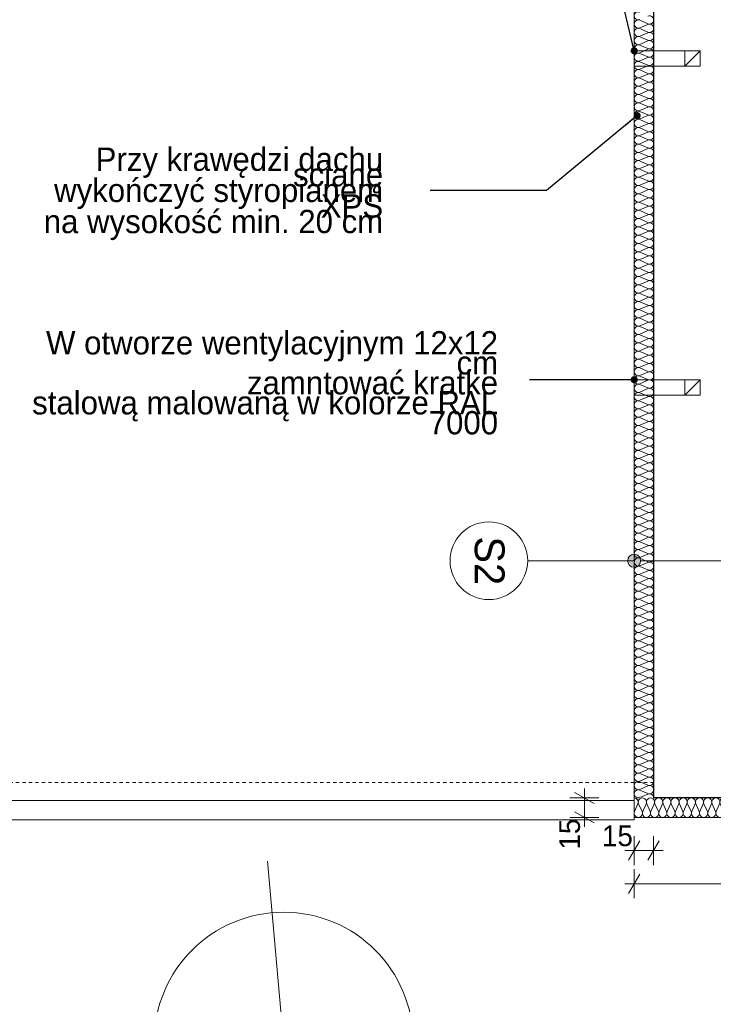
# Model space of a CAD drawing. Extents: x -547885 to -186295, y -25370 to 156194.
# Tile 202 of 256: x -493845 to -488487, y 67264 to 74868. Entities that reach past the tile are written whole.
import ezdxf

# ---------------------------------------------------------------- set-up
doc = ezdxf.new("R2010")
doc.units = 0
doc.header["$MEASUREMENT"] = 0
doc.linetypes.add('Hidden Line', pattern=[50, 25, -25])
for name, color, linetype in [('Arch ocieplenie', 7, 'Continuous'), ('Arch opisy', 7, 'Continuous'), ('INWENT WYMIARY', 7, 'Continuous')]:
    doc.layers.add(name, color=color, linetype=linetype)
doc.layers.add('Arch ocieplenie_Nr_Pióra__44', color=7, linetype='Continuous', lineweight=9, true_color=0x029e21)
doc.layers.add('Arch wykończenie_Nr_Pióra__3', color=7, linetype='Continuous', lineweight=18, true_color=0xff6600)
for name, color, linetype, lineweight in [('Arch opisy_Nr_Pióra__1', 7, 'Continuous', 25), ('Arch opisy_Nr_Pióra__21', 7, 'Continuous', 9), ('ARCH TABELA_Nr_Pióra__21', 7, 'Continuous', 9), ('INWENT RURY SPUSTOWE_Nr_Pióra__21', 7, 'Continuous', 9), ('INWENT WYMIARY_Nr_Pióra__21', 7, 'Continuous', 9), ('INWENT.ŚCIANY_Nr_Pióra__1', 7, 'Continuous', 25), ('INWENT.ŚCIANY_Nr_Pióra__21', 7, 'Continuous', 9), ('Istniejące kominy_Nr_Pióra__21', 7, 'Continuous', 9)]:
    doc.layers.add(name, color=color, linetype=linetype, lineweight=lineweight)
doc.styles.add('GENERATED_STYLE_2', font='txt')
doc.styles.add('GENERATED_STYLE_5', font='txt')
doc.styles.add('GENERATED_STYLE_7', font='txt')
doc.dimstyles.new('GENERATED_STYLE__13', dxfattribs={"dimtxt": 0.18, "dimasz": 109.44, "dimexe": 0.18, "dimexo": 0.0625, "dimgap": 0.09, "dimtad": 0, "dimtih": 1, "dimtoh": 1, "dimdec": 4, "dimzin": 0, "dimdsep": 46, "dimcen": 0.09, "dimadec": 0, "dimazin": 0, "dimtfac": 1, "dimtdec": 4, "dimtmove": 0, "dimatfit": 3, "dimldrblk": 'ARROWHEAD_11', "dimfxl": 0, "dimtolj": 1, "dimtzin": 0, "dimarcsym": 0})
doc.dimstyles.new('GENERATED_STYLE__5', dxfattribs={"dimtxt": 160.000002, "dimasz": 114, "dimexe": 0.18, "dimexo": 0, "dimgap": 0.09, "dimtad": 1, "dimtih": 1, "dimtoh": 1, "dimdec": 0, "dimlfac": 0.1, "dimzin": 0, "dimdsep": 46, "dimtxsty": 'GENERATED_STYLE_2', "dimblk": 'ARROWHEAD_2', "dimblk1": 'ARROWHEAD_2', "dimblk2": 'ARROWHEAD_2', "dimcen": 0.09, "dimclrd": 7, "dimclre": 7, "dimclrt": 7, "dimazin": 0, "dimtfac": 1, "dimtdec": 4, "dimtmove": 0, "dimatfit": 3, "dimfxl": 0, "dimtolj": 1, "dimtzin": 0, "dimarcsym": 0})
doc.dimstyles.new('GENERATED_STYLE__7', dxfattribs={"dimtxt": 160.000002, "dimasz": 114, "dimexe": 0.18, "dimexo": 0, "dimgap": 0.09, "dimtad": 1, "dimdec": 0, "dimlfac": 0.1, "dimzin": 0, "dimdsep": 46, "dimtxsty": 'GENERATED_STYLE_2', "dimblk": 'ARROWHEAD_2', "dimblk1": 'ARROWHEAD_2', "dimblk2": 'ARROWHEAD_2', "dimcen": 0.09, "dimclrd": 7, "dimclre": 7, "dimclrt": 7, "dimazin": 0, "dimtfac": 1, "dimtdec": 4, "dimtmove": 0, "dimatfit": 3, "dimfxl": 0, "dimtolj": 1, "dimtzin": 0, "dimarcsym": 0})

# ---------------------------------------------------------------- blocks, each defined once
blk = doc.blocks.new('Izolacja cieplna 14_207', base_point=(-489098.3, 68857.6))
at = {"layer": 'Arch ocieplenie_Nr_Pióra__44', "linetype": 'Continuous'}
for p, q in [((-489095.7, 68752.3), (-489069.4, 68812.9)), ((-489064.1, 68812.9), (-489037.9, 68752.3)), ((-489032.6, 68752.3), (-489006.3, 68812.9)), ((-489001, 68812.9), (-488974.8, 68752.3)), ((-488969.5, 68752.3), (-488943.2, 68812.9)), ((-488937.9, 68812.9), (-488911.7, 68752.3)), ((-488906.4, 68752.3), (-488880.1, 68812.9)), ((-488874.8, 68812.9), (-488848.6, 68752.3)), ((-488843.3, 68752.3), (-488817, 68812.9)), ((-488811.7, 68812.9), (-488785.5, 68752.3)), ((-488780.2, 68752.3), (-488753.9, 68812.9)), ((-488748.6, 68812.9), (-488722.4, 68752.3)), ((-488717.1, 68752.3), (-488690.8, 68812.9)), ((-488685.5, 68812.9), (-488659.3, 68752.3)), ((-488654, 68752.3), (-488627.7, 68812.9)), ((-488622.4, 68812.9), (-488596.1, 68752.3)), ((-488590.8, 68752.3), (-488564.6, 68812.9)), ((-488559.3, 68812.9), (-488533, 68752.3)), ((-488527.7, 68752.3), (-488501.5, 68812.9)), ((-488496.2, 68812.9), (-488469.9, 68752.3)), ((-488464.6, 68752.3), (-488438.4, 68812.9)), ((-488433.1, 68812.9), (-488406.8, 68752.3)), ((-488401.5, 68752.3), (-488375.3, 68812.9)), ((-488370, 68812.9), (-488343.7, 68752.3)), ((-488338.4, 68752.3), (-488312.2, 68812.9)), ((-488306.9, 68812.9), (-488280.6, 68752.3)), ((-488275.3, 68752.3), (-488249.1, 68812.9)), ((-488243.8, 68812.9), (-488217.5, 68752.3)), ((-488212.2, 68752.3), (-488186, 68812.9)), ((-488180.7, 68812.9), (-488154.4, 68752.3)), ((-488149.1, 68752.3), (-488122.9, 68812.9)), ((-488117.6, 68812.9), (-488091.3, 68752.3)), ((-488086, 68752.3), (-488059.8, 68812.9)), ((-488054.5, 68812.9), (-488028.2, 68752.3)), ((-488022.9, 68752.3), (-487996.7, 68812.9)), ((-487991.4, 68812.9), (-487965.1, 68752.3)), ((-487959.8, 68752.3), (-487933.6, 68812.9)), ((-487928.3, 68812.9), (-487902, 68752.3)), ((-487896.7, 68752.3), (-487870.5, 68812.9)), ((-487865.2, 68812.9), (-487838.9, 68752.3)), ((-487833.6, 68752.3), (-487807.4, 68812.9)), ((-487802.1, 68812.9), (-487775.8, 68752.3)), ((-487770.5, 68752.3), (-487744.3, 68812.9)), ((-487739, 68812.9), (-487712.7, 68752.3)), ((-487707.4, 68752.3), (-487681.1, 68812.9)), ((-487675.8, 68812.9), (-487649.6, 68752.3)), ((-487644.3, 68752.3), (-487618, 68812.9)), ((-487612.7, 68812.9), (-487586.5, 68752.3)), ((-487581.2, 68752.3), (-487554.9, 68812.9)), ((-487549.6, 68812.9), (-487523.4, 68752.3)), ((-487518.1, 68752.3), (-487491.8, 68812.9)), ((-487486.5, 68812.9), (-487460.3, 68752.3)), ((-487455, 68752.3), (-487428.7, 68812.9)), ((-487423.4, 68812.9), (-487397.2, 68752.3)), ((-487391.9, 68752.3), (-487365.6, 68812.9)), ((-487360.3, 68812.9), (-487334.1, 68752.3)), ((-487328.8, 68752.3), (-487302.5, 68812.9)), ((-487297.2, 68812.9), (-487271, 68752.3))]:
    blk.add_line(p, q, dxfattribs=at)
for centre, start_param, end_param in [((-489098.3, 68825.7), 4.299596, 6.283185), ((-489035.2, 68825.7), 4.299595, 8.266774), ((-488972.1, 68825.7), 4.299595, 8.266774), ((-488909, 68825.7), 4.299595, 8.266774), ((-488845.9, 68825.7), 4.299595, 8.266774), ((-488782.8, 68825.7), 4.299595, 8.266774), ((-488719.7, 68825.7), 4.299595, 8.266774), ((-488656.6, 68825.7), 4.299595, 8.266774), ((-488593.5, 68825.7), 4.299595, 8.266774), ((-488530.4, 68825.7), 4.299595, 8.266774), ((-488467.3, 68825.7), 4.299595, 8.266774), ((-488404.2, 68825.7), 4.299595, 8.266774), ((-488341.1, 68825.7), 4.299595, 8.266774), ((-488278, 68825.7), 4.299595, 8.266774), ((-488214.9, 68825.7), 4.299595, 8.266774), ((-488151.8, 68825.7), 4.299595, 8.266774), ((-488088.7, 68825.7), 4.299595, 8.266774), ((-488025.6, 68825.7), 4.299595, 8.266774), ((-487962.5, 68825.7), 4.299595, 8.266774), ((-487899.4, 68825.7), 4.299595, 8.266774), ((-487836.3, 68825.7), 4.299595, 8.266774), ((-487773.2, 68825.7), 4.299595, 8.266774), ((-487710.1, 68825.7), 4.299595, 8.266774), ((-487646.9, 68825.7), 4.299595, 8.266774), ((-487583.8, 68825.7), 4.299595, 8.266774), ((-487520.7, 68825.7), 4.299595, 8.266774), ((-487457.6, 68825.7), 4.299595, 8.266774), ((-487394.5, 68825.7), 4.299595, 8.266774), ((-487331.4, 68825.7), 4.299595, 8.266774), ((-487268.3, 68825.7), 0, 1.983589), ((-489066.8, 68739.5), 1.158003, 5.125183), ((-489003.7, 68739.5), 1.158003, 5.125183), ((-488940.6, 68739.5), 1.158003, 5.125183), ((-488877.5, 68739.5), 1.158003, 5.125183), ((-488814.4, 68739.5), 1.158003, 5.125183), ((-488751.3, 68739.5), 1.158003, 5.125183), ((-488688.2, 68739.5), 1.158003, 5.125183), ((-488625, 68739.5), 1.158003, 5.125183), ((-488561.9, 68739.5), 1.158003, 5.125183), ((-488498.8, 68739.5), 1.158003, 5.125183), ((-488435.7, 68739.5), 1.158003, 5.125183), ((-488372.6, 68739.5), 1.158003, 5.125183), ((-488309.5, 68739.5), 1.158003, 5.125183), ((-488246.4, 68739.5), 1.158003, 5.125183), ((-488183.3, 68739.5), 1.158003, 5.125183), ((-488120.2, 68739.5), 1.158003, 5.125183), ((-488057.1, 68739.5), 1.158003, 5.125183), ((-487994, 68739.5), 1.158003, 5.125183), ((-487930.9, 68739.5), 1.158003, 5.125183), ((-487867.8, 68739.5), 1.158003, 5.125183), ((-487804.7, 68739.5), 1.158003, 5.125183), ((-487741.6, 68739.5), 1.158003, 5.125183), ((-487678.5, 68739.5), 1.158003, 5.125183), ((-487615.4, 68739.5), 1.158003, 5.125183), ((-487552.3, 68739.5), 1.158003, 5.125183), ((-487489.2, 68739.5), 1.158003, 5.125183), ((-487426.1, 68739.5), 1.158003, 5.125183), ((-487363, 68739.5), 1.158003, 5.125183), ((-487299.9, 68739.5), 1.158003, 5.125183)]:
    blk.add_ellipse(centre, major_axis=(0, 31.9), ratio=0.989029, start_param=start_param, end_param=end_param, dxfattribs=at)
blk = doc.blocks.new('Izolacja cieplna 14_212', base_point=(-488948.3, 68857.6))
at = {"layer": 'Arch ocieplenie_Nr_Pióra__44', "linetype": 'Continuous'}
for p, q in [((-488993, 74836.4), (-489053.6, 74863)), ((-489053.6, 74804.4), (-488993, 74831)), ((-488993, 74772.5), (-489053.6, 74799.1)), ((-489053.6, 74740.5), (-488993, 74767.1)), ((-488993, 74708.6), (-489053.6, 74735.2)), ((-489053.6, 74676.6), (-488993, 74703.2)), ((-488993, 74644.7), (-489053.6, 74671.2)), ((-489053.6, 74612.7), (-488993, 74639.3)), ((-488993, 74580.7), (-489053.6, 74607.3)), ((-489053.6, 74548.8), (-488993, 74575.4)), ((-488993, 74516.8), (-489053.6, 74543.4)), ((-489053.6, 74484.9), (-488993, 74511.5)), ((-488993, 74452.9), (-489053.6, 74479.5)), ((-489053.6, 74421), (-488993, 74447.5)), ((-488993, 74389), (-489053.6, 74415.6)), ((-489053.6, 74357), (-488993, 74383.6)), ((-488993, 74325.1), (-489053.6, 74351.7)), ((-489053.6, 74293.1), (-488993, 74319.7)), ((-488993, 74261.2), (-489053.6, 74287.7)), ((-489053.6, 74229.2), (-488993, 74255.8)), ((-488993, 74197.2), (-489053.6, 74223.8)), ((-489053.6, 74165.3), (-488993, 74191.9)), ((-488993, 74133.3), (-489053.6, 74159.9)), ((-489053.6, 74101.4), (-488993, 74128)), ((-488993, 74069.4), (-489053.6, 74096)), ((-489053.6, 74037.5), (-488993, 74064)), ((-488993, 74005.5), (-489053.6, 74032.1)), ((-489053.6, 73973.5), (-488993, 74000.1)), ((-488993, 73941.6), (-489053.6, 73968.2)), ((-489053.6, 73909.6), (-488993, 73936.2)), ((-488993, 73877.7), (-489053.6, 73904.3)), ((-489053.6, 73845.7), (-488993, 73872.3)), ((-488993, 73813.8), (-489053.6, 73840.3)), ((-489053.6, 73781.8), (-488993, 73808.4)), ((-488993, 73749.8), (-489053.6, 73776.4)), ((-489053.6, 73717.9), (-488993, 73744.5)), ((-488993, 73685.9), (-489053.6, 73712.5)), ((-489053.6, 73654), (-488993, 73680.6)), ((-488993, 73622), (-489053.6, 73648.6)), ((-489053.6, 73590.1), (-488993, 73616.6)), ((-488993, 73558.1), (-489053.6, 73584.7)), ((-489053.6, 73526.1), (-488993, 73552.7)), ((-488993, 73494.2), (-489053.6, 73520.8)), ((-489053.6, 73462.2), (-488993, 73488.8)), ((-488993, 73430.3), (-489053.6, 73456.8)), ((-489053.6, 73398.3), (-488993, 73424.9)), ((-488993, 73366.3), (-489053.6, 73392.9)), ((-489053.6, 73334.4), (-488993, 73361)), ((-488993, 73302.4), (-489053.6, 73329)), ((-489053.6, 73270.5), (-488993, 73297.1)), ((-488993, 73238.5), (-489053.6, 73265.1)), ((-489053.6, 73206.6), (-488993, 73233.1)), ((-488993, 73174.6), (-489053.6, 73201.2)), ((-489053.6, 73142.6), (-488993, 73169.2)), ((-488993, 73110.7), (-489053.6, 73137.3)), ((-489053.6, 73078.7), (-488993, 73105.3)), ((-488993, 73046.8), (-489053.6, 73073.4)), ((-489053.6, 73014.8), (-488993, 73041.4)), ((-488993, 72982.9), (-489053.6, 73009.4)), ((-489053.6, 72950.9), (-488993, 72977.5)), ((-488993, 72918.9), (-489053.6, 72945.5)), ((-489053.6, 72887), (-488993, 72913.6)), ((-488993, 72855), (-489053.6, 72881.6)), ((-489053.6, 72823.1), (-488993, 72849.7)), ((-488993, 72791.1), (-489053.6, 72817.7)), ((-489053.6, 72759.2), (-488993, 72785.7)), ((-488993, 72727.2), (-489053.6, 72753.8)), ((-489053.6, 72695.2), (-488993, 72721.8)), ((-488993, 72663.3), (-489053.6, 72689.9)), ((-489053.6, 72631.3), (-488993, 72657.9)), ((-488993, 72599.4), (-489053.6, 72626)), ((-489053.6, 72567.4), (-488993, 72594)), ((-488993, 72535.4), (-489053.6, 72562)), ((-489053.6, 72503.5), (-488993, 72530.1)), ((-488993, 72471.5), (-489053.6, 72498.1)), ((-489053.6, 72439.6), (-488993, 72466.2)), ((-488993, 72407.6), (-489053.6, 72434.2)), ((-489053.6, 72375.7), (-488993, 72402.2)), ((-488993, 72343.7), (-489053.6, 72370.3)), ((-489053.6, 72311.7), (-488993, 72338.3)), ((-488993, 72279.8), (-489053.6, 72306.4)), ((-489053.6, 72247.8), (-488993, 72274.4)), ((-488993, 72215.9), (-489053.6, 72242.5)), ((-489053.6, 72183.9), (-488993, 72210.5)), ((-488993, 72152), (-489053.6, 72178.5)), ((-489053.6, 72120), (-488993, 72146.6)), ((-488993, 72088), (-489053.6, 72114.6)), ((-489053.6, 72056.1), (-488993, 72082.7)), ((-488993, 72024.1), (-489053.6, 72050.7)), ((-489053.6, 71992.2), (-488993, 72018.8)), ((-488993, 71960.2), (-489053.6, 71986.8)), ((-489053.6, 71928.3), (-488993, 71954.8)), ((-488993, 71896.3), (-489053.6, 71922.9)), ((-489053.6, 71864.3), (-488993, 71890.9)), ((-488993, 71832.4), (-489053.6, 71859)), ((-489053.6, 71800.4), (-488993, 71827)), ((-488993, 71768.5), (-489053.6, 71795.1)), ((-489053.6, 71736.5), (-488993, 71763.1)), ((-488993, 71704.5), (-489053.6, 71731.1)), ((-489053.6, 71672.6), (-488993, 71699.2)), ((-488993, 71640.6), (-489053.6, 71667.2)), ((-489053.6, 71608.7), (-488993, 71635.3)), ((-488993, 71576.7), (-489053.6, 71603.3)), ((-489053.6, 71544.8), (-488993, 71571.3)), ((-488993, 71512.8), (-489053.6, 71539.4)), ((-489053.6, 71480.8), (-488993, 71507.4)), ((-488993, 71448.9), (-489053.6, 71475.5)), ((-489053.6, 71416.9), (-488993, 71443.5)), ((-488993, 71385), (-489053.6, 71411.6)), ((-489053.6, 71353), (-488993, 71379.6)), ((-488993, 71321.1), (-489053.6, 71347.6)), ((-489053.6, 71289.1), (-488993, 71315.7)), ((-488993, 71257.1), (-489053.6, 71283.7)), ((-489053.6, 71225.2), (-488993, 71251.8)), ((-488993, 71193.2), (-489053.6, 71219.8)), ((-489053.6, 71161.3), (-488993, 71187.9)), ((-488993, 71129.3), (-489053.6, 71155.9)), ((-489053.6, 71097.4), (-488993, 71123.9)), ((-488993, 71065.4), (-489053.6, 71092)), ((-489053.6, 71033.4), (-488993, 71060)), ((-488993, 71001.5), (-489053.6, 71028.1)), ((-489053.6, 70969.5), (-488993, 70996.1)), ((-488993, 70937.6), (-489053.6, 70964.2)), ((-489053.6, 70905.6), (-488993, 70932.2)), ((-488993, 70873.6), (-489053.6, 70900.2)), ((-489053.6, 70841.7), (-488993, 70868.3)), ((-488993, 70809.7), (-489053.6, 70836.3)), ((-489053.6, 70777.8), (-488993, 70804.4)), ((-488993, 70745.8), (-489053.6, 70772.4)), ((-489053.6, 70713.9), (-488993, 70740.4)), ((-488993, 70681.9), (-489053.6, 70708.5)), ((-489053.6, 70649.9), (-488993, 70676.5)), ((-488993, 70618), (-489053.6, 70644.6)), ((-489053.6, 70586), (-488993, 70612.6)), ((-488993, 70554.1), (-489053.6, 70580.7)), ((-489053.6, 70522.1), (-488993, 70548.7)), ((-488993, 70490.2), (-489053.6, 70516.7)), ((-489053.6, 70458.2), (-488993, 70484.8)), ((-488993, 70426.2), (-489053.6, 70452.8)), ((-489053.6, 70394.3), (-488993, 70420.9)), ((-488993, 70362.3), (-489053.6, 70388.9)), ((-489053.6, 70330.4), (-488993, 70357)), ((-488993, 70298.4), (-489053.6, 70325)), ((-489053.6, 70266.5), (-488993, 70293)), ((-488993, 70234.5), (-489053.6, 70261.1)), ((-489053.6, 70202.5), (-488993, 70229.1)), ((-488993, 70170.6), (-489053.6, 70197.2)), ((-489053.6, 70138.6), (-488993, 70165.2)), ((-488993, 70106.7), (-489053.6, 70133.3)), ((-489053.6, 70074.7), (-488993, 70101.3)), ((-488993, 70042.7), (-489053.6, 70069.3)), ((-489053.6, 70010.8), (-488993, 70037.4)), ((-488993, 69978.8), (-489053.6, 70005.4)), ((-489053.6, 69946.9), (-488993, 69973.5)), ((-488993, 69914.9), (-489053.6, 69941.5)), ((-489053.6, 69883), (-488993, 69909.5)), ((-488993, 69851), (-489053.6, 69877.6)), ((-489053.6, 69819), (-488993, 69845.6)), ((-488993, 69787.1), (-489053.6, 69813.7)), ((-489053.6, 69755.1), (-488993, 69781.7)), ((-488993, 69723.2), (-489053.6, 69749.8)), ((-489053.6, 69691.2), (-488993, 69717.8)), ((-488993, 69659.3), (-489053.6, 69685.8)), ((-489053.6, 69627.3), (-488993, 69653.9)), ((-488993, 69595.3), (-489053.6, 69621.9)), ((-489053.6, 69563.4), (-488993, 69590)), ((-488993, 69531.4), (-489053.6, 69558)), ((-489053.6, 69499.5), (-488993, 69526.1)), ((-488993, 69467.5), (-489053.6, 69494.1)), ((-489053.6, 69435.6), (-488993, 69462.1)), ((-488993, 69403.6), (-489053.6, 69430.2)), ((-489053.6, 69371.6), (-488993, 69398.2)), ((-488993, 69339.7), (-489053.6, 69366.3)), ((-489053.6, 69307.7), (-488993, 69334.3)), ((-488993, 69275.8), (-489053.6, 69302.4)), ((-489053.6, 69243.8), (-488993, 69270.4)), ((-488993, 69211.8), (-489053.6, 69238.4)), ((-489053.6, 69179.9), (-488993, 69206.5)), ((-488993, 69147.9), (-489053.6, 69174.5)), ((-489053.6, 69116), (-488993, 69142.6)), ((-488993, 69084), (-489053.6, 69110.6)), ((-489053.6, 69052.1), (-488993, 69078.6)), ((-488993, 69020.1), (-489053.6, 69046.7)), ((-489053.6, 68988.1), (-488993, 69014.7)), ((-488993, 68956.2), (-489053.6, 68982.8)), ((-489053.6, 68924.2), (-488993, 68950.8)), ((-488993, 68892.3), (-489053.6, 68918.9)), ((-489053.6, 68860.3), (-488993, 68886.9))]:
    blk.add_line(p, q, dxfattribs=at)
for centre, start_param, end_param in [((-489066.4, 74897.6), 5.870392, 9.837571), ((-488980.2, 74865.7), 2.7288, 6.695979), ((-489066.4, 74833.7), 5.870392, 9.837571), ((-488980.2, 74801.8), 2.7288, 6.695979), ((-489066.4, 74769.8), 5.870392, 9.837571), ((-488980.2, 74737.8), 2.7288, 6.695979), ((-489066.4, 74705.9), 5.870392, 9.837571), ((-489066.4, 74642), 5.870392, 9.837571), ((-488980.2, 74673.9), 2.7288, 6.695979), ((-489066.4, 74578.1), 5.870392, 9.837571), ((-488980.2, 74610), 2.7288, 6.695979), ((-489066.4, 74514.1), 5.870392, 9.837571), ((-488980.2, 74546.1), 2.7288, 6.695979), ((-488980.2, 74482.2), 2.7288, 6.695979), ((-489066.4, 74450.2), 5.870392, 9.837571), ((-488980.2, 74418.3), 2.7288, 6.695979), ((-489066.4, 74386.3), 5.870392, 9.837571), ((-488980.2, 74354.3), 2.7288, 6.695979), ((-489066.4, 74322.4), 5.870392, 9.837571), ((-489066.4, 74258.5), 5.870392, 9.837571), ((-488980.2, 74290.4), 2.7288, 6.695979), ((-489066.4, 74194.6), 5.870392, 9.837571), ((-488980.2, 74226.5), 2.7288, 6.695979), ((-489066.4, 74130.6), 5.870392, 9.837571), ((-488980.2, 74162.6), 2.7288, 6.695979), ((-489066.4, 74066.7), 5.870392, 9.837571), ((-488980.2, 74098.7), 2.7288, 6.695979), ((-488980.2, 74034.8), 2.7288, 6.695979), ((-489066.4, 74002.8), 5.870392, 9.837571), ((-488980.2, 73970.9), 2.7288, 6.695979), ((-489066.4, 73938.9), 5.870392, 9.837571), ((-489066.4, 73875), 5.870392, 9.837571), ((-488980.2, 73906.9), 2.7288, 6.695979), ((-489066.4, 73811.1), 5.870392, 9.837571), ((-488980.2, 73843), 2.7288, 6.695979), ((-489066.4, 73747.2), 5.870392, 9.837571), ((-488980.2, 73779.1), 2.7288, 6.695979), ((-489066.4, 73683.2), 5.870392, 9.837571), ((-488980.2, 73715.2), 2.7288, 6.695979), ((-488980.2, 73651.3), 2.7288, 6.695979), ((-489066.4, 73619.3), 5.870392, 9.837571), ((-488980.2, 73587.4), 2.7288, 6.695979), ((-489066.4, 73555.4), 5.870392, 9.837571), ((-489066.4, 73491.5), 5.870392, 9.837571), ((-488980.2, 73523.4), 2.7288, 6.695979), ((-489066.4, 73427.6), 5.870392, 9.837571), ((-488980.2, 73459.5), 2.7288, 6.695979), ((-489066.4, 73363.7), 5.870392, 9.837571), ((-488980.2, 73395.6), 2.7288, 6.695979), ((-489066.4, 73299.7), 5.870392, 9.837571), ((-488980.2, 73331.7), 2.7288, 6.695979), ((-488980.2, 73267.8), 2.7288, 6.695979), ((-489066.4, 73235.8), 5.870392, 9.837571), ((-488980.2, 73203.9), 2.7288, 6.695979), ((-489066.4, 73171.9), 5.870392, 9.837571), ((-488980.2, 73140), 2.7288, 6.695979), ((-489066.4, 73108), 5.870392, 9.837571), ((-489066.4, 73044.1), 5.870392, 9.837571), ((-488980.2, 73076), 2.7288, 6.695979), ((-489066.4, 72980.2), 5.870392, 9.837571), ((-488980.2, 73012.1), 2.7288, 6.695979), ((-489066.4, 72916.3), 5.870392, 9.837571), ((-488980.2, 72948.2), 2.7288, 6.695979), ((-488980.2, 72884.3), 2.7288, 6.695979), ((-489066.4, 72852.3), 5.870392, 9.837571), ((-488980.2, 72820.4), 2.7288, 6.695979), ((-489066.4, 72788.4), 5.870392, 9.837571), ((-488980.2, 72756.5), 2.7288, 6.695979), ((-489066.4, 72724.5), 5.870392, 9.837571), ((-489066.4, 72660.6), 5.870392, 9.837571), ((-488980.2, 72692.5), 2.7288, 6.695979), ((-489066.4, 72596.7), 5.870392, 9.837571), ((-488980.2, 72628.6), 2.7288, 6.695979), ((-489066.4, 72532.8), 5.870392, 9.837571), ((-488980.2, 72564.7), 2.7288, 6.695979), ((-489066.4, 72468.8), 5.870392, 9.837571), ((-488980.2, 72500.8), 2.7288, 6.695979), ((-488980.2, 72436.9), 2.7288, 6.695979), ((-489066.4, 72404.9), 5.870392, 9.837571), ((-488980.2, 72373), 2.7288, 6.695979), ((-489066.4, 72341), 5.870392, 9.837571), ((-489066.4, 72277.1), 5.870392, 9.837571), ((-488980.2, 72309.1), 2.7288, 6.695979), ((-489066.4, 72213.2), 5.870392, 9.837571), ((-488980.2, 72245.1), 2.7288, 6.695979), ((-489066.4, 72149.3), 5.870392, 9.837571), ((-488980.2, 72181.2), 2.7288, 6.695979), ((-489066.4, 72085.4), 5.870392, 9.837571), ((-488980.2, 72117.3), 2.7288, 6.695979), ((-488980.2, 72053.4), 2.7288, 6.695979), ((-489066.4, 72021.4), 5.870392, 9.837571), ((-488980.2, 71989.5), 2.7288, 6.695979), ((-489066.4, 71957.5), 5.870392, 9.837571), ((-488980.2, 71925.6), 2.7288, 6.695979), ((-489066.4, 71893.6), 5.870392, 9.837571), ((-489066.4, 71829.7), 5.870392, 9.837571), ((-488980.2, 71861.7), 2.7288, 6.695979), ((-489066.4, 71765.8), 5.870392, 9.837571), ((-488980.2, 71797.7), 2.7288, 6.695979), ((-489066.4, 71701.9), 5.870392, 9.837571), ((-488980.2, 71733.8), 2.7288, 6.695979), ((-488980.2, 71669.9), 2.7288, 6.695979), ((-489066.4, 71637.9), 5.870392, 9.837571), ((-488980.2, 71606), 2.7288, 6.695979), ((-489066.4, 71574), 5.870392, 9.837571), ((-488980.2, 71542.1), 2.7288, 6.695979), ((-489066.4, 71510.1), 5.870392, 9.837571), ((-489066.4, 71446.2), 5.870392, 9.837571), ((-488980.2, 71478.2), 2.7288, 6.695979), ((-489066.4, 71382.3), 5.870392, 9.837571), ((-488980.2, 71414.2), 2.7288, 6.695979), ((-489066.4, 71318.4), 5.870392, 9.837571), ((-488980.2, 71350.3), 2.7288, 6.695979), ((-488980.2, 71286.4), 2.7288, 6.695979), ((-489066.4, 71254.5), 5.870392, 9.837571), ((-488980.2, 71222.5), 2.7288, 6.695979), ((-489066.4, 71190.5), 5.870392, 9.837571), ((-488980.2, 71158.6), 2.7288, 6.695979), ((-489066.4, 71126.6), 5.870392, 9.837571), ((-489066.4, 71062.7), 5.870392, 9.837571), ((-488980.2, 71094.7), 2.7288, 6.695979), ((-489066.4, 70998.8), 5.870392, 9.837571), ((-488980.2, 71030.8), 2.7288, 6.695979), ((-489066.4, 70934.9), 5.870392, 9.837571), ((-488980.2, 70966.8), 2.7288, 6.695979), ((-489066.4, 70871), 5.870392, 9.837571), ((-488980.2, 70902.9), 2.7288, 6.695979), ((-488980.2, 70839), 2.7288, 6.695979), ((-489066.4, 70807), 5.870392, 9.837571), ((-488980.2, 70775.1), 2.7288, 6.695979), ((-489066.4, 70743.1), 5.870392, 9.837571), ((-489066.4, 70679.2), 5.870392, 9.837571), ((-488980.2, 70711.2), 2.7288, 6.695979), ((-489066.4, 70615.3), 5.870392, 9.837571), ((-488980.2, 70647.3), 2.7288, 6.695979), ((-489066.4, 70551.4), 5.870392, 9.837571), ((-488980.2, 70583.3), 2.7288, 6.695979), ((-489066.4, 70487.5), 5.870392, 9.837571), ((-488980.2, 70519.4), 2.7288, 6.695979), ((-488980.2, 70455.5), 2.7288, 6.695979), ((-489066.4, 70423.6), 5.870392, 9.837571), ((-488980.2, 70391.6), 2.7288, 6.695979), ((-489066.4, 70359.6), 5.870392, 9.837571), ((-488980.2, 70327.7), 2.7288, 6.695979), ((-489066.4, 70295.7), 5.870392, 9.837571), ((-489066.4, 70231.8), 5.870392, 9.837571), ((-488980.2, 70263.8), 2.7288, 6.695979), ((-489066.4, 70167.9), 5.870392, 9.837571), ((-488980.2, 70199.9), 2.7288, 6.695979), ((-489066.4, 70104), 5.870392, 9.837571), ((-488980.2, 70135.9), 2.7288, 6.695979), ((-488980.2, 70072), 2.7288, 6.695979), ((-489066.4, 70040.1), 5.870392, 9.837571), ((-488980.2, 70008.1), 2.7288, 6.695979), ((-489066.4, 69976.1), 5.870392, 9.837571), ((-488980.2, 69944.2), 2.7288, 6.695979), ((-489066.4, 69912.2), 5.870392, 9.837571), ((-489066.4, 69848.3), 5.870392, 9.837571), ((-488980.2, 69880.3), 2.7288, 6.695979), ((-489066.4, 69784.4), 5.870392, 9.837571), ((-488980.2, 69816.4), 2.7288, 6.695979), ((-489066.4, 69720.5), 5.870392, 9.837571), ((-488980.2, 69752.4), 2.7288, 6.695979), ((-489066.4, 69656.6), 5.870392, 9.837571), ((-488980.2, 69688.5), 2.7288, 6.695979), ((-488980.2, 69624.6), 2.7288, 6.695979), ((-489066.4, 69592.7), 5.870392, 9.837571), ((-488980.2, 69560.7), 2.7288, 6.695979), ((-489066.4, 69528.7), 5.870392, 9.837571), ((-489066.4, 69464.8), 5.870392, 9.837571), ((-488980.2, 69496.8), 2.7288, 6.695979), ((-489066.4, 69400.9), 5.870392, 9.837571), ((-488980.2, 69432.9), 2.7288, 6.695979), ((-489066.4, 69337), 5.870392, 9.837571), ((-488980.2, 69369), 2.7288, 6.695979), ((-489066.4, 69273.1), 5.870392, 9.837571), ((-488980.2, 69305), 2.7288, 6.695979), ((-488980.2, 69241.1), 2.7288, 6.695979), ((-489066.4, 69209.2), 5.870392, 9.837571), ((-488980.2, 69177.2), 2.7288, 6.695979), ((-489066.4, 69145.2), 5.870392, 9.837571), ((-489066.4, 69081.3), 5.870392, 9.837571), ((-488980.2, 69113.3), 2.7288, 6.695979), ((-489066.4, 69017.4), 5.870392, 9.837571), ((-488980.2, 69049.4), 2.7288, 6.695979), ((-489066.4, 68953.5), 5.870392, 9.837571), ((-488980.2, 68985.5), 2.7288, 6.695979), ((-489066.4, 68889.6), 5.870392, 9.837571), ((-488980.2, 68921.5), 2.7288, 6.695979), ((-488980.2, 68857.6), 4.712389, 6.695979)]:
    blk.add_ellipse(centre, major_axis=(0, 32), ratio=0.998249, start_param=start_param, end_param=end_param, dxfattribs=at)
blk = doc.blocks.new('*D757')
at = {"layer": 'INWENT WYMIARY_Nr_Pióra__21', "linetype": 'Continuous'}
for p, q in [((-489098.3, 68082.5), (-489098.3, 68307.5)), ((-487268.3, 68082.5), (-487268.3, 68307.5)), ((-489055, 68270), (-489141.6, 68120)), ((-487311.6, 68120), (-487225, 68270)), ((-489171.7, 68195), (-489098.3, 68195)), ((-489098.3, 68195), (-487268.3, 68195)), ((-487268.3, 68195), (-487195, 68195))]:
    blk.add_line(p, q, dxfattribs=at)
at = {"layer": 'INWENT WYMIARY_Nr_Pióra__21', "insert": (-488336.9, 68227), "char_height": 160, "attachment_point": 7, "style": 'GENERATED_STYLE_2'}
blk.add_mtext('{183}', dxfattribs=at)
blk = doc.blocks.new('ARROWHEAD_2')
at = {"color": 0, "linetype": 'Continuous', "lineweight": 0}
for p, q in [((0, 0), (-1, 0)), ((-0.378, -0.655), (0.378, 0.655))]:
    blk.add_line(p, q, dxfattribs=at)
blk = doc.blocks.new('*D758')
at = {"layer": 'INWENT WYMIARY_Nr_Pióra__21', "linetype": 'Continuous'}
for p, q in [((-489055, 68526), (-489141.6, 68376)), ((-489098.3, 68338.5), (-489098.3, 68563.5)), ((-488991.6, 68376), (-488905, 68526)), ((-488948.3, 68338.5), (-488948.3, 68563.5)), ((-489171.7, 68451), (-489098.3, 68451)), ((-489098.3, 68451), (-488948.3, 68451)), ((-488948.3, 68451), (-488875, 68451))]:
    blk.add_line(p, q, dxfattribs=at)
at = {"layer": 'INWENT WYMIARY_Nr_Pióra__21', "insert": (-489346.5, 68483), "char_height": 160, "attachment_point": 7, "style": 'GENERATED_STYLE_2'}
blk.add_mtext('{15}', dxfattribs=at)
blk = doc.blocks.new('*D759')
at = {"layer": 'INWENT WYMIARY_Nr_Pióra__21', "linetype": 'Continuous'}
for p, q in [((-489408.1, 68814.3), (-489558.1, 68900.9)), ((-489483.1, 68857.6), (-489483.1, 68931)), ((-489370.6, 68857.6), (-489595.6, 68857.6)), ((-489483.1, 68707.6), (-489483.1, 68857.6)), ((-489558.1, 68750.9), (-489408.1, 68664.3)), ((-489370.6, 68707.6), (-489595.6, 68707.6)), ((-489483.1, 68634.3), (-489483.1, 68707.6))]:
    blk.add_line(p, q, dxfattribs=at)
at = {"layer": 'INWENT WYMIARY_Nr_Pióra__21', "insert": (-489515.1, 68459.5), "char_height": 160, "attachment_point": 7, "rotation": 90, "style": 'GENERATED_STYLE_2'}
blk.add_mtext('{15}', dxfattribs=at)
blk = doc.blocks.new('ARROWHEAD_11')
at = {"color": 0, "linetype": 'Continuous', "lineweight": 0}
blk.add_line((0, 0), (-1, 0), dxfattribs=at)
at = {"color": 0, "linetype": 'Continuous', "lineweight": 0, "const_width": 0.25, "flags": 128}
blk.add_lwpolyline([(-0.125, 0, 1), (0.125, 0, 1)], format="xyb", close=True, dxfattribs=at)
blk = doc.blocks.new('Linia_156', base_point=(-489098.3, 70689.3))
at = {"layer": 'Arch opisy_Nr_Pióra__21', "linetype": 'Continuous'}
blk.add_line((-489098.3, 70689.3), (-489920.9, 70689.3), dxfattribs=at)
blk.add_circle((-490220.9, 70689.3), 300, dxfattribs=at)
blk = doc.blocks.new('Linia_157', base_point=(-488348.3, 70689.3))
at = {"layer": 'Arch opisy_Nr_Pióra__21', "linetype": 'Continuous'}
for points in [[(-489048.3, 70689.3), (-489052.1, 70708.5), (-489063, 70724.7), (-489079.2, 70735.5), (-489098.3, 70739.3), (-489117.5, 70735.5), (-489133.7, 70724.7), (-489144.5, 70708.5), (-489148.3, 70689.3), (-489144.5, 70670.2), (-489133.7, 70654), (-489117.5, 70643.2), (-489098.3, 70639.3), (-489079.2, 70643.2), (-489063, 70654), (-489052.1, 70670.2)], [(-488298.3, 70689.3), (-488302.1, 70708.5), (-488313, 70724.7), (-488329.2, 70735.5), (-488348.3, 70739.3), (-488367.5, 70735.5), (-488383.7, 70724.7), (-488394.5, 70708.5), (-488398.3, 70689.3), (-488394.5, 70670.2), (-488383.7, 70654), (-488367.5, 70643.2), (-488348.3, 70639.3), (-488329.2, 70643.2), (-488313, 70654), (-488302.1, 70670.2)]]:
    blk.add_hatch(color=256, dxfattribs=at).paths.add_polyline_path(points, flags=0)
blk.add_line((-488398.3, 70689.3), (-489048.3, 70689.3), dxfattribs=at)
for centre in [(-489098.3, 70689.3), (-488348.3, 70689.3)]:
    blk.add_circle(centre, 50, dxfattribs=at)

msp = doc.modelspace()

# ---------------------------------------------------------------- linework, layer by layer
at = {"layer": 'ARCH TABELA_Nr_Pióra__21', "linetype": 'Continuous'}
msp.add_line((-491931.6, 68369.9), (-491680.5, 65581.1), dxfattribs=at)
msp.add_circle((-491806, 66975.5), 1000, dxfattribs=at)
at = {"layer": 'Arch wykończenie_Nr_Pióra__3', "linetype": 'Continuous'}
for p, q in [((-489098.3, 81087.6), (-489098.3, 68707.6)), ((-498138.3, 68837.6), (-489098.3, 68837.6)), ((-487268.3, 68707.6), (-489098.3, 68707.6))]:
    msp.add_line(p, q, dxfattribs=at)
at = {"layer": 'INWENT RURY SPUSTOWE_Nr_Pióra__21', "linetype": 'Continuous'}
for p, q in [((-489098.3, 68687.6), (-497758.3, 68687.6)), ((-489098.3, 68707.6), (-489098.3, 68687.6))]:
    msp.add_line(p, q, dxfattribs=at)
at = {"layer": 'INWENT.ŚCIANY_Nr_Pióra__1', "linetype": 'Continuous'}
for p in [(-488948.3, 80937.6), (-487488.3, 68857.6)]:
    msp.add_line(p, (-488948.3, 68857.6), dxfattribs=at)
at = {"layer": 'INWENT.ŚCIANY_Nr_Pióra__21', "linetype": 'Hidden Line'}
msp.add_line((-488948.3, 68977.6), (-497408.3, 68977.6), dxfattribs=at)
at = {"layer": 'Istniejące kominy_Nr_Pióra__21', "linetype": 'Continuous'}
for p, q in [((-489098.3, 74627.5), (-488708.3, 74627.5)), ((-488708.3, 74627.5), (-488588.3, 74627.5)), ((-488708.3, 74507.5), (-488708.3, 74627.5)), ((-488708.3, 74507.5), (-488588.3, 74627.5)), ((-488588.3, 74627.5), (-488588.3, 74507.5)), ((-488708.3, 74507.5), (-489098.3, 74507.5)), ((-488588.3, 74507.5), (-488708.3, 74507.5)), ((-489098.3, 72087.6), (-488708.3, 72087.6)), ((-488708.3, 72087.6), (-488588.3, 72087.6)), ((-488708.3, 71967.6), (-488708.3, 72087.6)), ((-488708.3, 71967.6), (-488588.3, 72087.6)), ((-488588.3, 72087.6), (-488588.3, 71967.6)), ((-488708.3, 71967.6), (-489098.3, 71967.6)), ((-488588.3, 71967.6), (-488708.3, 71967.6))]:
    msp.add_line(p, q, dxfattribs=at)

# ---------------------------------------------------------------- block references
at = {"layer": 'Arch ocieplenie', "color": 104, "linetype": 'Continuous', "lineweight": 13, "true_color": 0x029e21}
for name, p in [('Izolacja cieplna 14_212', (-488948.3, 68857.6)), ('Izolacja cieplna 14_207', (-489098.3, 68857.6))]:
    msp.add_blockref(name, p, dxfattribs=at)
at = {"layer": 'Arch opisy', "linetype": 'Continuous'}
for name, p in [('Linia_156', (-489098.3, 70689.3)), ('Linia_157', (-488348.3, 70689.3))]:
    msp.add_blockref(name, p, dxfattribs=at)

# ---------------------------------------------------------------- texts
at = {"layer": 'Arch opisy_Nr_Pióra__1', "linetype": 'Continuous', "insert": (-490099.5, 70689.3), "char_height": 230, "attachment_point": 2, "rotation": 270, "style": 'GENERATED_STYLE_7'}
msp.add_mtext('{S2}', dxfattribs=at)
at = {"layer": 'Arch opisy_Nr_Pióra__21', "linetype": 'Continuous', "char_height": 180, "attachment_point": 6, "style": 'GENERATED_STYLE_5'}
for s, insert, width, line_spacing_factor in [('{Przy krawędzi dachu scianę\\Pwykończyć styropianem XPS \\Pna wysokość min. 20 cm}', (-491037.2, 73522.6), 2732.62, 0.400914), ('{W otworze wentylacyjnym 12x12 cm\\Pzamntować kratke \\Pstalową malowaną w kolorze RAL 7000}', (-490149.7, 72062.6), 3625.42, 0.514201)]:
    msp.add_mtext(s, dxfattribs=dict(at, insert=insert, width=width, line_spacing_factor=line_spacing_factor))

# ---------------------------------------------------------------- dimensions: what is measured, and where the dimension line sits
at = {"layer": 'INWENT WYMIARY', "linetype": 'Continuous'}
dim = msp.add_linear_dim(base=(-489483.1, 68707.6), p1=(-489098.3, 68707.6), p2=(-488948.3, 68857.6), angle=90, dimstyle='GENERATED_STYLE__7', dxfattribs=at)
dim.commit()
dim.dimension.update_dxf_attribs({"geometry": '*D759', "text_midpoint": (-489595.1, 68580.9)})
for base, p2, picture, middle in [((-489098.3, 68451), (-488948.3, 68857.6), '*D758', (-489225.1, 68563)), ((-489098.3, 68195), (-487268.3, 68707.6), '*D757', (-488154.8, 68307))]:
    dim = msp.add_linear_dim(base=base, p1=(-489098.3, 68707.6), p2=p2, dimstyle='GENERATED_STYLE__5', dxfattribs=at)
    dim.commit()
    dim.dimension.update_dxf_attribs({"geometry": picture, "text_midpoint": middle})

# ---------------------------------------------------------------- leaders
at = {"layer": 'Arch opisy_Nr_Pióra__21', "linetype": 'Continuous', "annotation_type": 0, "has_hookline": 1, "hookline_direction": 1}
for points, text_width in [([(-489098.3, 74627.5), (-489597.7, 76748.6), (-489906.6, 76748.6)], 3454.3), ([(-489075.5, 74126.6), (-489776.8, 73548.3), (-490675.4, 73548.3)], 2442.9), ([(-489098.3, 72087.6), (-489906.6, 72087.6)], 3454.3), ([(-486936.5, 69131), (-486936.5, 66057.3), (-488196.7, 66057.3)], 1860)]:
    msp.add_leader(points, dimstyle='GENERATED_STYLE__13', dxfattribs=dict(at, text_width=text_width))

doc.saveas('drawing.dxf')
